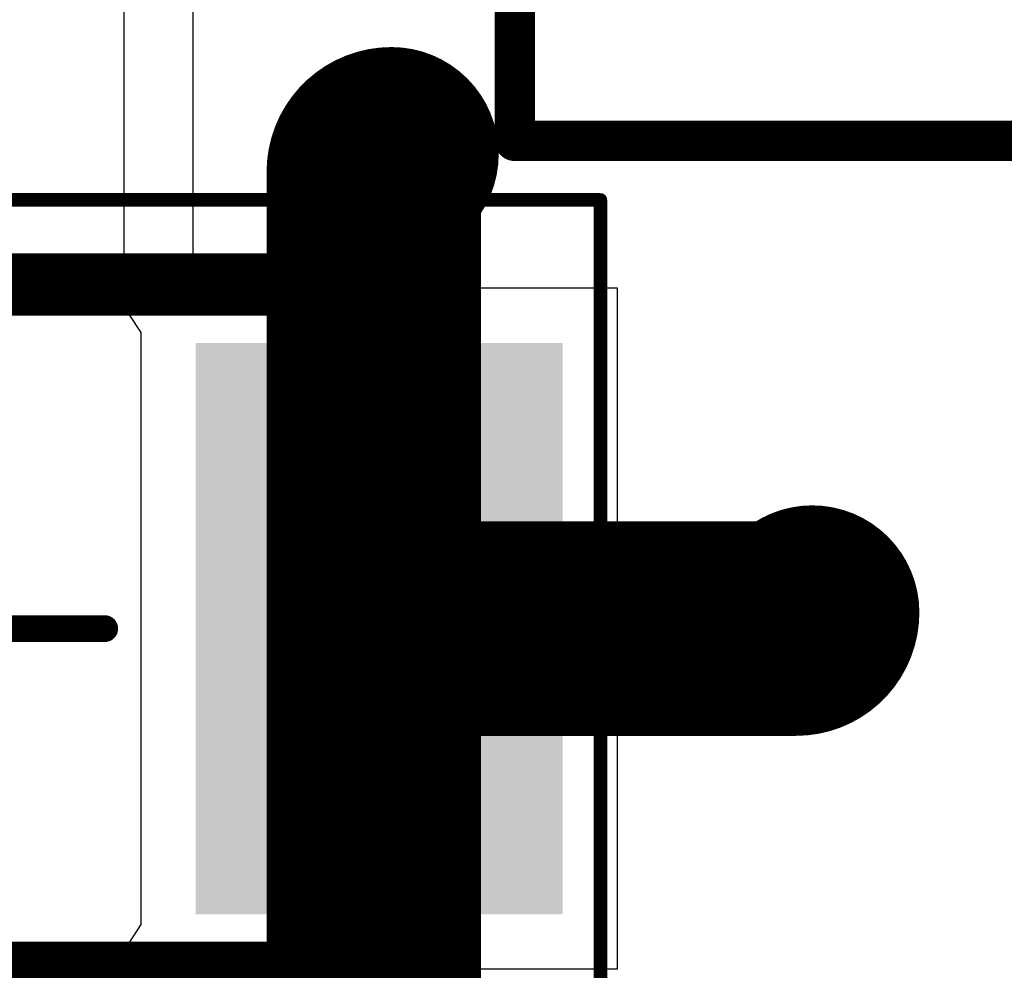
# Model space of a CAD drawing. Header units: inches. Extents: x -6 to 11.2, y -2.2 to 8.3.
# Tile 134 of 256: x 2.201 to 2.346, y 0.675 to 0.815. Entities that reach past the tile are written whole.
import ezdxf

# ---------------------------------------------------------------- set-up
doc = ezdxf.new("R2010")
doc.units = ezdxf.units.IN
doc.header["$MEASUREMENT"] = 0
for name, color, linetype in [('Board Layer Stack Bottom Overlay', 54, 'Continuous'), ('Board Layer Stack Bottom Solder', 6, 'Continuous'), ('Bottom Comp Body -Top13)-Comp Body -Bot14)', 56, 'Continuous'), ('Bottom Courtyard -Top15)-Courtyard -Bot16)', 56, 'Continuous'), ('Bottom Paste', 16, 'Continuous'), ('Layer 8- Bottom', 5, 'Continuous')]:
    doc.layers.add(name, color=color, linetype=linetype)

# ---------------------------------------------------------------- blocks, each defined once
blk = doc.blocks.new('DO1813_B_88')
at = {"layer": 'Board Layer Stack Bottom Overlay'}
for points in [[(-0.18504, -0.15748, 0.00591, 0.00591, 0), (-0.18504, 0.15748, 0.00591, 0.00591, 0)], [(-0.18504, -0.15748, 0.00591, 0.00591, 0), (0.18504, -0.15748, 0.00591, 0.00591, 0)]]:
    blk.add_lwpolyline(points, format="xyseb", dxfattribs=at)
blk.add_lwpolyline([(-0.18652, -0.15748, 0.00295, 0.00295, 1), (-0.18356, -0.15748, 0.00295, 0.00295, 1)], format="xyseb", close=True, dxfattribs=at)
blk.add_lwpolyline([(-0.18652, -0.15748, 0.00295, 0.00295, 1), (-0.18356, -0.15748, 0.00295, 0.00295, 1)], format="xyseb", close=True, dxfattribs=at)
blk = doc.blocks.new('L15006_M_____B_137')
at = {"layer": 'Board Layer Stack Bottom Solder'}
for points in [[(-0.08697, -0.04197), (-0.08697, 0.04197), (-0.03303, 0.04197), (-0.03303, -0.04197)], [(0.03303, -0.04197), (0.03303, 0.04197), (0.08697, 0.04197), (0.08697, -0.04197)]]:
    blk.add_hatch(color=6, dxfattribs=at).paths.add_polyline_path(points)
at = {"layer": 'Bottom Paste'}
for points in [[(-0.085, -0.04), (-0.085, 0.04), (-0.035, 0.04), (-0.035, -0.04)], [(0.035, -0.04), (0.035, 0.04), (0.085, 0.04), (0.085, -0.04)]]:
    blk.add_hatch(color=16, dxfattribs=at).paths.add_polyline_path(points)
at = {"layer": 'Layer 8- Bottom'}
for points in [[(-0.085, -0.04), (-0.085, 0.04), (-0.035, 0.04), (-0.035, -0.04)], [(0.035, -0.04), (0.035, 0.04), (0.085, 0.04), (0.085, -0.04)]]:
    blk.add_hatch(color=7, dxfattribs=at).paths.add_polyline_path(points)
at = {"layer": 'Board Layer Stack Bottom Overlay'}
for points in [[(-0.05, 0.05, 0.008, 0.008, 0), (0.05, 0.05, 0.008, 0.008, 0)], [(-0.05, -0.05, 0.008, 0.008, 0), (0.05, -0.05, 0.008, 0.008, 0)]]:
    blk.add_lwpolyline(points, format="xyseb", dxfattribs=at)
for points in [[(-0.052, 0.05, 0.004, 0.004, 1), (-0.048, 0.05, 0.004, 0.004, 1)], [(0.048, 0.05, 0.004, 0.004, 1), (0.052, 0.05, 0.004, 0.004, 1)], [(-0.052, -0.05, 0.004, 0.004, 1), (-0.048, -0.05, 0.004, 0.004, 1)], [(0.048, -0.05, 0.004, 0.004, 1), (0.052, -0.05, 0.004, 0.004, 1)]]:
    blk.add_lwpolyline(points, format="xyseb", close=True, dxfattribs=at)
at = {"layer": 'Bottom Comp Body -Top13)-Comp Body -Bot14)'}
for points in [[(-0.0689, -0.05315, 0.00394, 0.00394, 0), (-0.0689, 0.05315, 0.00394, 0.00394, 0)], [(-0.0689, 0.05315, 0.00394, 0.00394, 0), (0.0689, 0.05315, 0.00394, 0.00394, 0)], [(0.0689, -0.05315, 0.00394, 0.00394, 0), (0.0689, 0.05315, 0.00394, 0.00394, 0)], [(-0.0689, -0.05315, 0.00394, 0.00394, 0), (0.0689, -0.05315, 0.00394, 0.00394, 0)]]:
    blk.add_lwpolyline(points, format="xyseb", dxfattribs=at)
for points in [[(-0.06988, 0.05315, 0.00197, 0.00197, 1), (-0.06791, 0.05315, 0.00197, 0.00197, 1)], [(-0.06988, 0.05315, 0.00197, 0.00197, 1), (-0.06791, 0.05315, 0.00197, 0.00197, 1)], [(0.06791, 0.05315, 0.00197, 0.00197, 1), (0.06988, 0.05315, 0.00197, 0.00197, 1)], [(0.06791, 0.05315, 0.00197, 0.00197, 1), (0.06988, 0.05315, 0.00197, 0.00197, 1)], [(-0.06988, -0.05315, 0.00197, 0.00197, 1), (-0.06791, -0.05315, 0.00197, 0.00197, 1)], [(-0.06988, -0.05315, 0.00197, 0.00197, 1), (-0.06791, -0.05315, 0.00197, 0.00197, 1)], [(0.06791, -0.05315, 0.00197, 0.00197, 1), (0.06988, -0.05315, 0.00197, 0.00197, 1)], [(0.06791, -0.05315, 0.00197, 0.00197, 1), (0.06988, -0.05315, 0.00197, 0.00197, 1)]]:
    blk.add_lwpolyline(points, format="xyseb", close=True, dxfattribs=at)
at = {"layer": 'Bottom Courtyard -Top15)-Courtyard -Bot16)'}
for points in [[(-0.09252, -0.06299, 0.00197, 0.00197, 0), (-0.09252, 0.06299, 0.00197, 0.00197, 0)], [(-0.09252, 0.06299, 0.00197, 0.00197, 0), (0.09252, 0.06299, 0.00197, 0.00197, 0)], [(0.09252, -0.06299, 0.00197, 0.00197, 0), (0.09252, 0.06299, 0.00197, 0.00197, 0)], [(0, -0.01969, 0.00394, 0.00394, 0), (0, 0.01969, 0.00394, 0.00394, 0)], [(-0.01969, 0, 0.00394, 0.00394, 0), (0.01969, 0, 0.00394, 0.00394, 0)], [(-0.09252, -0.06299, 0.00197, 0.00197, 0), (0.09252, -0.06299, 0.00197, 0.00197, 0)]]:
    blk.add_lwpolyline(points, format="xyseb", dxfattribs=at)
for points in [[(-0.09301, 0.06299, 0.000984, 0.000984, 1), (-0.09203, 0.06299, 0.000984, 0.000984, 1)], [(-0.09301, 0.06299, 0.000984, 0.000984, 1), (-0.09203, 0.06299, 0.000984, 0.000984, 1)], [(0.09203, 0.06299, 0.000984, 0.000984, 1), (0.09301, 0.06299, 0.000984, 0.000984, 1)], [(0.09203, 0.06299, 0.000984, 0.000984, 1), (0.09301, 0.06299, 0.000984, 0.000984, 1)], [(-0.00098, 0.01969, 0.00197, 0.00197, 1), (0.00098, 0.01969, 0.00197, 0.00197, 1)], [(-0.02067, 0, 0.00197, 0.00197, 1), (-0.0187, 0, 0.00197, 0.00197, 1)], [(0.0187, 0, 0.00197, 0.00197, 1), (0.02067, 0, 0.00197, 0.00197, 1)], [(-0.00098, -0.01969, 0.00197, 0.00197, 1), (0.00098, -0.01969, 0.00197, 0.00197, 1)], [(-0.09301, -0.06299, 0.000984, 0.000984, 1), (-0.09203, -0.06299, 0.000984, 0.000984, 1)], [(-0.09301, -0.06299, 0.000984, 0.000984, 1), (-0.09203, -0.06299, 0.000984, 0.000984, 1)], [(0.09203, -0.06299, 0.000984, 0.000984, 1), (0.09301, -0.06299, 0.000984, 0.000984, 1)], [(0.09203, -0.06299, 0.000984, 0.000984, 1), (0.09301, -0.06299, 0.000984, 0.000984, 1)]]:
    blk.add_lwpolyline(points, format="xyseb", close=True, dxfattribs=at)

msp = doc.modelspace()

# ---------------------------------------------------------------- linework, layer by layer
at = {"layer": 'Layer 8- Bottom'}
for p, q in [((2.21618, 0.85658), (2.21618, 0.77559)), ((2.22638, 0.77559), (2.22638, 0.85658)), ((2.21618, 0.77559), (2.21696, 0.77169)), ((2.24976, 0.77559), (2.22638, 0.77559)), ((2.24976, 0.72559), (2.24976, 0.77559)), ((2.2887, 0.77559), (2.25764, 0.77559)), ((2.25764, 0.77559), (2.25764, 0.72953)), ((2.2887, 0.72953), (2.2887, 0.77559)), ((2.21696, 0.77169), (2.2187, 0.76908)), ((2.2187, 0.76908), (2.2187, 0.6821)), ((2.25764, 0.72953), (2.2887, 0.72953)), ((2.24976, 0.67559), (2.24976, 0.72559)), ((2.2887, 0.72165), (2.25764, 0.72165)), ((2.25764, 0.72165), (2.25764, 0.67559)), ((2.2887, 0.67559), (2.2887, 0.72165)), ((2.2187, 0.6821), (2.21696, 0.67949)), ((2.21696, 0.67949), (2.21618, 0.67559)), ((2.21618, 0.67559), (2.21618, 0.65827)), ((2.22638, 0.65827), (2.22638, 0.67559)), ((2.22638, 0.67559), (2.24976, 0.67559)), ((2.25764, 0.67559), (2.2887, 0.67559))]:
    msp.add_line(p, q, dxfattribs=at)
for points in [[(2.25291, 0.79268, 0.0315, 0.0315, -0.414214), (2.25551, 0.79528, 0.0315, 0.0315, 0)], [(2.25291, 0.60827, 0.0315, 0.0315, 0), (2.25291, 0.79268, 0.0315, 0.0315, 0)], [(2.31732, 0.72795, 0.0315, 0.0315, -0.414214), (2.31496, 0.72559, 0.0315, 0.0315, 0)], [(2.2537, 0.72559, 0.0315, 0.0315, 0), (2.31496, 0.72559, 0.0315, 0.0315, 0)]]:
    msp.add_lwpolyline(points, format="xyseb", dxfattribs=at)
for points in [[(2.24764, 0.79528, 0.01575, 0.01575, 1), (2.26339, 0.79528, 0.01575, 0.01575, 1)], [(2.24504, 0.79268, 0.01575, 0.01575, 1), (2.26079, 0.79268, 0.01575, 0.01575, 1)], [(2.24504, 0.79268, 0.01575, 0.01575, 1), (2.26079, 0.79268, 0.01575, 0.01575, 1)], [(2.30945, 0.72795, 0.01575, 0.01575, 1), (2.3252, 0.72795, 0.01575, 0.01575, 1)], [(2.24583, 0.72559, 0.01575, 0.01575, 1), (2.26157, 0.72559, 0.01575, 0.01575, 1)], [(2.30709, 0.72559, 0.01575, 0.01575, 1), (2.32283, 0.72559, 0.01575, 0.01575, 1)], [(2.30709, 0.72559, 0.01575, 0.01575, 1), (2.32283, 0.72559, 0.01575, 0.01575, 1)]]:
    msp.add_lwpolyline(points, format="xyseb", close=True, dxfattribs=at)

# ---------------------------------------------------------------- block references
for name, p in [('DO1813_B_88', (2.45866, 0.95472)), ('L15006_M_____B_137', (2.1937, 0.72559))]:
    msp.add_blockref(name, p)

doc.saveas('drawing.dxf')
